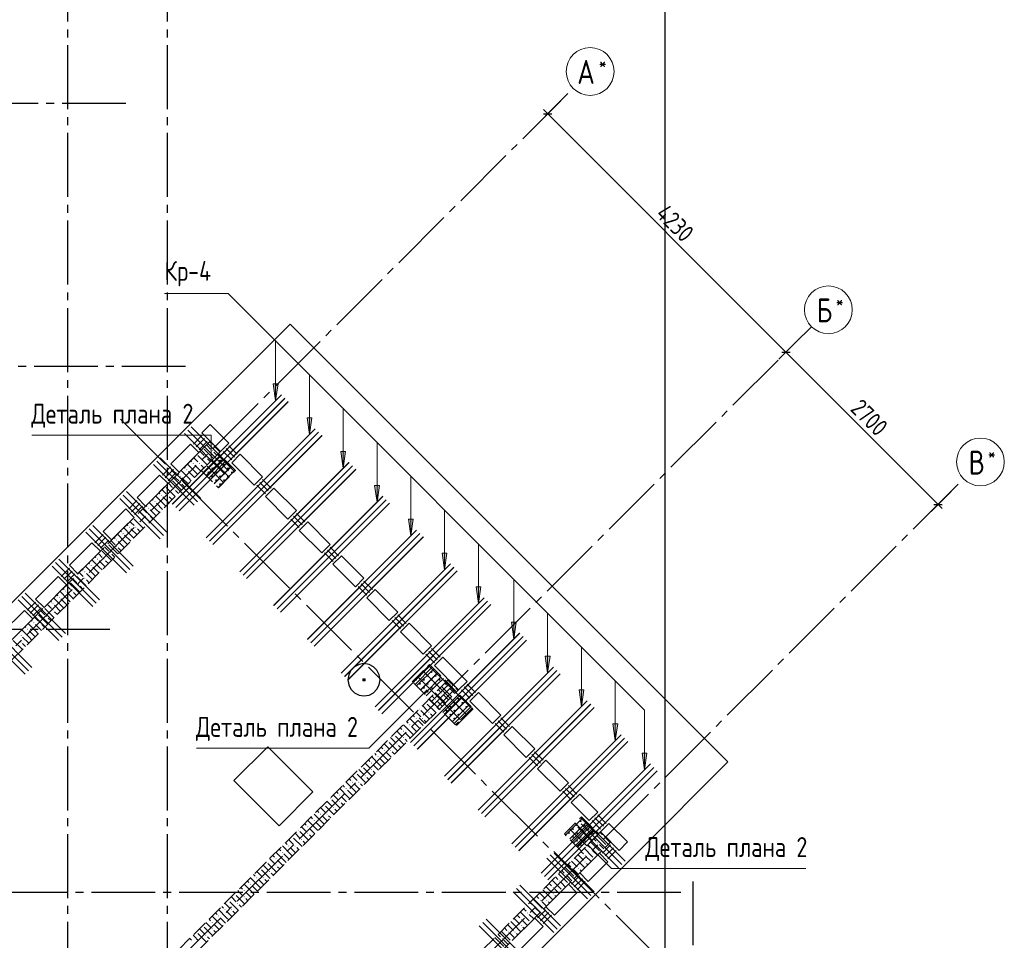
# Model space of a CAD drawing. Header units: millimetres. Extents: x 0 to 37092, y 0 to 42000.
# Tile 4 of 12: x 10450 to 22811, y 14969 to 26521. Entities that reach past the tile are written whole.
import ezdxf

# ---------------------------------------------------------------- set-up
doc = ezdxf.new("R2010")
doc.units = ezdxf.units.MM
doc.linetypes.add('______2', pattern=[270, 200, -70])
doc.linetypes.add('______5', pattern=[1100, 800, -100, 100, -100])
for name, color, linetype, lineweight, true_color in [('S1 Стержни арматуры фон', 7, '______2', 13, 0xa0a0a0), ('Вспомогательная арматура', 7, 'Continuous', 18, 0x656565), ('Поперечная арматура', 7, 'Continuous', 18, 0x5a2814), ('Поперечное армирование AW фон', 7, '______2', 13, 0xa0a0a0), ('Ребро вкладыша арматура поперечная AW', 7, 'Continuous', 18, 0x5a2814)]:
    doc.layers.add(name, color=color, linetype=linetype, lineweight=lineweight, true_color=true_color)
for name, color, linetype, lineweight in [('Standard', 7, 'Continuous', 25), ('ЖБ Перекрытие верхний уровень', 7, 'Continuous', 35), ('ЖБ Стена верхний уровень', 7, 'Continuous', 35), ('Оси', 40, '______5', 18), ('Позиционная метка номер позиции', 7, 'Continuous', 13), ('Примечания', 7, 'Continuous', 25), ('Ребро вкладыша арматура S1', 7, 'Continuous', 25)]:
    doc.layers.add(name, color=color, linetype=linetype, lineweight=lineweight)
doc.styles.add('GOST 2.304-81', font='txt')
doc.styles.add('ISOCPEUR', font='txt')

msp = doc.modelspace()

# ---------------------------------------------------------------- hatches: boundary and pattern name
at = {"layer": 'ЖБ Стена верхний уровень', "linetype": 'Continuous', "lineweight": 18, "transparency": 33554687}
for points in [[(12861, 21193), (12867, 21200), (12874, 21193), (12867, 21187)], [(12781, 21033), (12787, 21040), (12794, 21033), (12787, 21027)], [(12861, 21113), (12867, 21120), (12874, 21113), (12867, 21107)], [(12621, 20953), (12627, 20960), (12634, 20953), (12627, 20947)], [(12701, 20953), (12707, 20960), (12714, 20953), (12707, 20947)], [(12461, 20793), (12467, 20800), (12474, 20793), (12467, 20787)], [(12541, 20873), (12547, 20880), (12554, 20873), (12547, 20867)], [(12461, 20713), (12467, 20720), (12474, 20713), (12467, 20707)], [(12221, 20553), (12227, 20560), (12234, 20553), (12227, 20547)], [(12301, 20553), (12307, 20560), (12314, 20553), (12307, 20547)], [(12381, 20633), (12387, 20640), (12394, 20633), (12387, 20627)], [(12061, 20393), (12067, 20400), (12074, 20393), (12067, 20387)], [(12141, 20473), (12147, 20480), (12154, 20473), (12147, 20467)], [(12061, 20313), (12067, 20320), (12074, 20313), (12067, 20307)], [(11821, 20153), (11827, 20160), (11834, 20153), (11827, 20147)], [(11901, 20153), (11907, 20160), (11914, 20153), (11907, 20147)], [(11981, 20233), (11987, 20240), (11994, 20233), (11987, 20227)], [(11741, 20073), (11747, 20080), (11754, 20073), (11747, 20067)], [(11661, 19993), (11667, 20000), (11674, 19993), (11667, 19987)], [(11661, 19913), (11667, 19920), (11674, 19913), (11667, 19907)], [(11581, 19833), (11587, 19840), (11594, 19833), (11587, 19827)], [(11341, 19673), (11347, 19680), (11354, 19673), (11347, 19667)], [(11421, 19753), (11427, 19760), (11434, 19753), (11427, 19747)], [(11501, 19753), (11507, 19760), (11514, 19753), (11507, 19747)], [(11261, 19593), (11267, 19600), (11274, 19593), (11267, 19587)], [(11181, 19433), (11187, 19440), (11194, 19433), (11187, 19427)], [(11261, 19513), (11267, 19520), (11274, 19513), (11267, 19507)], [(11021, 19353), (11027, 19360), (11034, 19353), (11027, 19347)], [(11101, 19353), (11107, 19360), (11114, 19353), (11107, 19347)], [(10861, 19193), (10867, 19200), (10874, 19193), (10867, 19187)], [(10941, 19273), (10947, 19280), (10954, 19273), (10947, 19267)], [(10781, 19033), (10787, 19040), (10794, 19033), (10787, 19027)], [(10861, 19113), (10867, 19120), (10874, 19113), (10867, 19107)], [(10621, 18953), (10627, 18960), (10634, 18953), (10627, 18947)], [(10701, 18953), (10707, 18960), (10714, 18953), (10707, 18947)], [(10461, 18793), (10467, 18800), (10474, 18793), (10467, 18787)], [(10541, 18873), (10547, 18880), (10554, 18873), (10547, 18867)], [(10461, 18713), (10467, 18720), (10474, 18713), (10467, 18707)], [(15741, 18073), (15747, 18080), (15754, 18073), (15747, 18067)], [(15821, 18153), (15827, 18160), (15834, 18153), (15827, 18147)], [(15901, 18153), (15907, 18160), (15914, 18153), (15907, 18147)], [(15550, 17957), (15554, 17953), (15547, 17947), (15544, 17950)], [(15661, 17993), (15667, 18000), (15674, 17993), (15667, 17987)], [(15470, 17877), (15474, 17873), (15467, 17867), (15464, 17870)], [(15581, 17833), (15587, 17840), (15594, 17833), (15587, 17827)], [(15661, 17913), (15667, 17920), (15674, 17913), (15667, 17907)], [(15341, 17673), (15347, 17680), (15354, 17673), (15347, 17667)], [(15421, 17753), (15427, 17760), (15434, 17753), (15427, 17747)], [(15501, 17753), (15507, 17760), (15514, 17753), (15507, 17747)], [(15150, 17557), (15154, 17553), (15147, 17547), (15144, 17550)], [(15261, 17593), (15267, 17600), (15274, 17593), (15267, 17587)], [(15070, 17477), (15074, 17473), (15067, 17467), (15064, 17470)], [(15181, 17433), (15187, 17440), (15194, 17433), (15187, 17427)], [(15261, 17513), (15267, 17520), (15274, 17513), (15267, 17507)], [(15021, 17353), (15027, 17360), (15034, 17353), (15027, 17347)], [(15101, 17353), (15107, 17360), (15114, 17353), (15107, 17347)], [(14861, 17193), (14867, 17200), (14874, 17193), (14867, 17187)], [(14941, 17273), (14947, 17280), (14954, 17273), (14947, 17267)], [(14670, 17077), (14674, 17073), (14667, 17067), (14664, 17070)], [(14750, 17157), (14754, 17153), (14747, 17147), (14744, 17150)], [(14861, 17113), (14867, 17120), (14874, 17113), (14867, 17107)], [(14621, 16953), (14627, 16960), (14634, 16953), (14627, 16947)], [(14701, 16953), (14707, 16960), (14714, 16953), (14707, 16947)], [(14781, 17033), (14787, 17040), (14794, 17033), (14787, 17027)], [(14541, 16873), (14547, 16880), (14554, 16873), (14547, 16867)], [(14350, 16757), (14354, 16753), (14347, 16747), (14344, 16750)], [(14461, 16793), (14467, 16800), (14474, 16793), (14467, 16787)], [(14461, 16713), (14467, 16720), (14474, 16713), (14467, 16707)], [(14270, 16677), (14274, 16673), (14267, 16667), (14264, 16670)], [(14381, 16633), (14387, 16640), (14394, 16633), (14387, 16627)], [(14141, 16473), (14147, 16480), (14154, 16473), (14147, 16467)], [(14221, 16553), (14227, 16560), (14234, 16553), (14227, 16547)], [(14301, 16553), (14307, 16560), (14314, 16553), (14307, 16547)], [(13950, 16357), (13954, 16353), (13947, 16347), (13944, 16350)], [(14061, 16393), (14067, 16400), (14074, 16393), (14067, 16387)], [(14061, 16313), (14067, 16320), (14074, 16313), (14067, 16307)], [(13870, 16277), (13874, 16273), (13867, 16267), (13864, 16270)], [(13981, 16233), (13987, 16240), (13994, 16233), (13987, 16227)], [(17701, 16193), (17707, 16200), (17714, 16193), (17707, 16187)], [(17781, 16273), (17787, 16280), (17794, 16273), (17787, 16267)], [(13741, 16073), (13747, 16080), (13754, 16073), (13747, 16067)], [(13821, 16153), (13827, 16160), (13834, 16153), (13827, 16147)], [(13901, 16153), (13907, 16160), (13914, 16153), (13907, 16147)], [(17621, 16113), (17627, 16120), (17634, 16113), (17627, 16107)], [(13550, 15957), (13554, 15953), (13547, 15947), (13544, 15950)], [(13661, 15993), (13667, 16000), (13674, 15993), (13667, 15987)], [(17541, 16033), (17547, 16040), (17554, 16033), (17547, 16027)], [(17541, 15953), (17547, 15960), (17554, 15953), (17547, 15947)], [(13470, 15877), (13474, 15873), (13467, 15867), (13464, 15870)], [(13581, 15833), (13587, 15840), (13594, 15833), (13587, 15827)], [(13661, 15913), (13667, 15920), (13674, 15913), (13667, 15907)], [(17381, 15873), (17387, 15880), (17394, 15873), (17387, 15867)], [(17461, 15873), (17467, 15880), (17474, 15873), (17467, 15867)], [(13421, 15753), (13427, 15760), (13434, 15753), (13427, 15747)], [(13501, 15753), (13507, 15760), (13514, 15753), (13507, 15747)], [(17221, 15713), (17227, 15720), (17234, 15713), (17227, 15707)], [(17301, 15793), (17307, 15800), (17314, 15793), (17307, 15787)], [(13261, 15593), (13267, 15600), (13274, 15593), (13267, 15587)], [(13341, 15673), (13347, 15680), (13354, 15673), (13347, 15667)], [(17141, 15633), (17147, 15640), (17154, 15633), (17147, 15627)], [(13070, 15477), (13074, 15473), (13067, 15467), (13064, 15470)], [(13150, 15557), (13154, 15553), (13147, 15547), (13144, 15550)], [(13261, 15513), (13267, 15520), (13274, 15513), (13267, 15507)], [(16981, 15473), (16987, 15480), (16994, 15473), (16987, 15467)], [(17061, 15473), (17067, 15480), (17074, 15473), (17067, 15467)], [(17141, 15553), (17147, 15560), (17154, 15553), (17147, 15547)], [(13021, 15353), (13027, 15360), (13034, 15353), (13027, 15347)], [(13101, 15353), (13107, 15360), (13114, 15353), (13107, 15347)], [(13181, 15433), (13187, 15440), (13194, 15433), (13187, 15427)], [(16901, 15393), (16907, 15400), (16914, 15393), (16907, 15387)], [(12941, 15273), (12947, 15280), (12954, 15273), (12947, 15267)], [(16741, 15233), (16747, 15240), (16754, 15233), (16747, 15227)], [(16821, 15313), (16827, 15320), (16834, 15313), (16827, 15307)], [(12750, 15157), (12754, 15153), (12747, 15147), (12744, 15150)], [(12861, 15193), (12867, 15200), (12874, 15193), (12867, 15187)], [(12861, 15113), (12867, 15120), (12874, 15113), (12867, 15107)], [(16741, 15153), (16747, 15160), (16754, 15153), (16747, 15147)], [(12670, 15077), (12674, 15073), (12667, 15067), (12664, 15070)], [(12781, 15033), (12787, 15040), (12794, 15033), (12787, 15027)], [(16501, 14993), (16507, 15000), (16514, 14993), (16507, 14987)], [(16581, 15073), (16587, 15080), (16594, 15073), (16587, 15067)], [(16661, 15073), (16667, 15080), (16674, 15073), (16667, 15067)]]:
    msp.add_hatch(color=7, dxfattribs=at).paths.add_polyline_path(points, flags=16)
at = {"layer": 'Позиционная метка номер позиции', "linetype": 'Continuous', "lineweight": 13, "transparency": 33554687}
for points in [[(13693, 21951), (13663, 21741), (13633, 21951)], [(14117, 21526), (14087, 21316), (14057, 21526)], [(14542, 21102), (14512, 20892), (14482, 21102)], [(14966, 20678), (14936, 20468), (14906, 20678)], [(15390, 20254), (15360, 20044), (15330, 20254)], [(15814, 19829), (15784, 19619), (15754, 19829)], [(16239, 19405), (16209, 19195), (16179, 19405)], [(16684, 18960), (16654, 18750), (16624, 18960)], [(17108, 18535), (17078, 18325), (17048, 18535)], [(17533, 18111), (17503, 17901), (17473, 18111)], [(17957, 17687), (17927, 17477), (17897, 17687)], [(18325, 17319), (18295, 17109), (18265, 17319)], [(18325, 17319), (18295, 17109), (18265, 17319)]]:
    msp.add_hatch(color=7, dxfattribs=at).paths.add_polyline_path(points, flags=16)

# ---------------------------------------------------------------- linework, layer by layer
at = {"layer": 'S1 Стержни арматуры фон', "color": 7, "linetype": 'Continuous', "lineweight": 25, "transparency": 33554687}
for p, q in [((13736, 21813), (12365, 20443)), ((13778, 21771), (12408, 20401)), ((13821, 21729), (12450, 20358)), ((14160, 21389), (12790, 20019)), ((14202, 21347), (12832, 19976)), ((14245, 21304), (12874, 19934)), ((14584, 20965), (13214, 19594)), ((14627, 20922), (13256, 19552)), ((14669, 20880), (13299, 19510)), ((15008, 20541), (13638, 19170)), ((15051, 20498), (13680, 19128)), ((15093, 20456), (13723, 19085)), ((15433, 20116), (14062, 18746)), ((15475, 20074), (14105, 18704)), ((15518, 20031), (14147, 18661)), ((15857, 19692), (14487, 18322)), ((15899, 19650), (14529, 18279)), ((15942, 19607), (14571, 18237)), ((16281, 19268), (14911, 17897)), ((16324, 19225), (14953, 17855)), ((16366, 19183), (14996, 17813)), ((16727, 18822), (15356, 17452)), ((16769, 18780), (15399, 17409)), ((16812, 18737), (15441, 17367)), ((17151, 18398), (15781, 17028)), ((17193, 18356), (15823, 16985)), ((17236, 18313), (15865, 16943)), ((17575, 17974), (16205, 16603)), ((17618, 17931), (16247, 16561)), ((17660, 17889), (16290, 16519)), ((18000, 17549), (16629, 16179)), ((18042, 17507), (16672, 16137)), ((18084, 17465), (16714, 16094)), ((18367, 17182), (16997, 15811)), ((18410, 17139), (17039, 15769)), ((18452, 17097), (17082, 15727))]:
    msp.add_line(p, q, dxfattribs=at)
at = {"layer": 'S1 Стержни арматуры фон', "color": 7, "linetype": 'Continuous', "lineweight": 35, "transparency": 33554687}
for p, q in [((13735, 21813), (12366, 20444)), ((13777, 21770), (12408, 20401)), ((13820, 21728), (12451, 20359)), ((14159, 21388), (12790, 20019)), ((14244, 21304), (12875, 19935)), ((14583, 20964), (13215, 19595)), ((14626, 20922), (13257, 19553)), ((14668, 20879), (13299, 19510)), ((15008, 20540), (13639, 19171)), ((15050, 20497), (13681, 19128)), ((15093, 20455), (13724, 19086)), ((15432, 20116), (14063, 18747)), ((15474, 20073), (14105, 18704)), ((15517, 20031), (14148, 18662)), ((15856, 19691), (14487, 18322)), ((15899, 19649), (14530, 18280)), ((15941, 19606), (14572, 18238)), ((16281, 19267), (14912, 17898)), ((16323, 19225), (14954, 17856)), ((16365, 19182), (14996, 17813)), ((16726, 18822), (15357, 17453)), ((16768, 18779), (15399, 17410)), ((16811, 18737), (15442, 17368)), ((17150, 18397), (15781, 17028)), ((17193, 18355), (15824, 16986)), ((17235, 18312), (15866, 16944)), ((17575, 17973), (16206, 16604)), ((17617, 17931), (16248, 16562)), ((17659, 17888), (16290, 16519)), ((17999, 17549), (16630, 16180)), ((18041, 17506), (16672, 16137)), ((18084, 17464), (16715, 16095)), ((18366, 17181), (16998, 15812)), ((18409, 17139), (17040, 15770)), ((18451, 17096), (17082, 15727))]:
    msp.add_line(p, q, dxfattribs=at)
at = {"layer": 'Standard', "color": 251, "linetype": 'Continuous', "lineweight": -3, "true_color": 0x656565, "transparency": 33554687}
for p, q in [((17079, 25340), (17242, 25503)), ((17079, 25340), (16991, 25252)), ((17079, 25340), (17167, 25429)), ((20070, 22349), (20158, 22438)), ((20070, 22349), (19982, 22261)), ((21979, 20440), (22142, 20603)), ((21979, 20440), (22068, 20529)), ((21979, 20440), (21891, 20352))]:
    msp.add_line(p, q, dxfattribs=at)
at = {"layer": 'Standard', "color": 7, "linetype": 'Continuous', "lineweight": 13, "transparency": 33554687}
for p, q in [((17079, 25340), (17026, 25394)), ((17079, 25340), (20070, 22349)), ((20070, 22349), (21979, 20440)), ((21979, 20440), (22032, 20387))]:
    msp.add_line(p, q, dxfattribs=at)
at = {"layer": 'Standard', "color": 7, "linetype": 'Continuous', "lineweight": 25, "transparency": 33554687}
for p, q in [((17026, 25340), (17132, 25340)), ((20017, 22349), (20123, 22349)), ((21926, 20440), (22032, 20440))]:
    msp.add_line(p, q, dxfattribs=at)
at = {"layer": 'Standard', "color": 254, "linetype": 'Continuous', "lineweight": 25, "true_color": 0xc4c4ff, "transparency": 33554687}
msp.add_lwpolyline([(5073, 9727), (18552, 9727), (18552, 40398), (5073, 40398), (5073, 9727)], dxfattribs=at)
at = {"layer": 'Standard', "color": 251, "linetype": 'Continuous', "lineweight": -3, "true_color": 0x656565, "transparency": 33554687}
msp.add_lwpolyline([(20070, 22349), (20082, 22361), (20082, 22361), (20233, 22512)], dxfattribs=at)
at = {"layer": 'Вспомогательная арматура', "color": 7, "linetype": 'Continuous', "lineweight": 25, "transparency": 33554687}
for p, q in [((13004, 21013), (12795, 20804)), ((13053, 20963), (12845, 20755)), ((13103, 20914), (12894, 20705)), ((13152, 20864), (12944, 20656)), ((15594, 18423), (15385, 18214)), ((15643, 18373), (15435, 18165)), ((15693, 18324), (15484, 18115)), ((15742, 18274), (15534, 18066)), ((15995, 18022), (15786, 17813)), ((16044, 17972), (15836, 17764)), ((16094, 17923), (15885, 17714)), ((16143, 17873), (15935, 17665)), ((17515, 16501), (17306, 16293)), ((17565, 16452), (17356, 16243)), ((17614, 16402), (17405, 16194)), ((17664, 16353), (17455, 16144))]:
    msp.add_line(p, q, dxfattribs=at)
at = {"layer": 'ЖБ Перекрытие верхний уровень', "color": 7, "linetype": 'Continuous', "lineweight": 25, "transparency": 33554687}
for p, q in [((13846, 22701), (12750, 21605)), ((19340, 17207), (13846, 22701)), ((12750, 21605), (6195, 15051)), ((12736, 21337), (12842, 21443)), ((12842, 21443), (13075, 21209)), ((12842, 21231), (12736, 21337)), ((12347, 20948), (12594, 21195)), ((12594, 21195), (12700, 21089)), ((12969, 21103), (12842, 21231)), ((13075, 21209), (12969, 21103)), ((12700, 21089), (12453, 20842)), ((13111, 20962), (13217, 21068)), ((13217, 21068), (13499, 20785)), ((12453, 20842), (12347, 20948)), ((13393, 20679), (13111, 20962)), ((11923, 20524), (12205, 20806)), ((12205, 20806), (12312, 20700)), ((13499, 20785), (13393, 20679)), ((12312, 20700), (12029, 20418)), ((13535, 20538), (13641, 20644)), ((13641, 20644), (13924, 20361)), ((12029, 20418), (11923, 20524)), ((13818, 20255), (13535, 20538)), ((11498, 20099), (11781, 20382)), ((11887, 20276), (11604, 19993)), ((11781, 20382), (11887, 20276)), ((13924, 20361), (13818, 20255)), ((13959, 20113), (14065, 20220)), ((14065, 20220), (14348, 19937)), ((11604, 19993), (11498, 20099)), ((14242, 19831), (13959, 20113)), ((11074, 19675), (11357, 19958)), ((11357, 19958), (11463, 19852)), ((14348, 19937), (14242, 19831)), ((11463, 19852), (11180, 19569)), ((14383, 19689), (14489, 19795)), ((14489, 19795), (14772, 19512)), ((11180, 19569), (11074, 19675)), ((14666, 19406), (14383, 19689)), ((10650, 19251), (10933, 19534)), ((10933, 19534), (11039, 19428)), ((11039, 19428), (10756, 19145)), ((14772, 19512), (14666, 19406)), ((14808, 19265), (14914, 19371)), ((14914, 19371), (15197, 19088)), ((10756, 19145), (10650, 19251)), ((15090, 18982), (14808, 19265)), ((10226, 18827), (10508, 19109)), ((10508, 19109), (10614, 19003)), ((15197, 19088), (15090, 18982)), ((10614, 19003), (10332, 18720)), ((15232, 18841), (15338, 18947)), ((15338, 18947), (15621, 18664)), ((15515, 18558), (15232, 18841)), ((15621, 18664), (15515, 18558)), ((14710, 18431), (14654, 18402)), ((14772, 18441), (14710, 18431)), ((14835, 18431), (14772, 18441)), ((14891, 18402), (14835, 18431)), ((15656, 18416), (15762, 18522)), ((15762, 18522), (16066, 18218)), ((14581, 18301), (14571, 18239)), ((14609, 18358), (14581, 18301)), ((14654, 18402), (14609, 18358)), ((14935, 18358), (14891, 18402)), ((14964, 18301), (14935, 18358)), ((14974, 18239), (14964, 18301)), ((15960, 18112), (15656, 18416)), ((14571, 18239), (14581, 18177)), ((14581, 18177), (14609, 18121)), ((14935, 18121), (14964, 18177)), ((14964, 18177), (14974, 18239)), ((16066, 18218), (15960, 18112)), ((14609, 18121), (14654, 18076)), ((14654, 18076), (14710, 18047)), ((14835, 18047), (14891, 18076)), ((14891, 18076), (14935, 18121)), ((16102, 17971), (16208, 18077)), ((16208, 18077), (16491, 17794)), ((14710, 18047), (14772, 18037)), ((14772, 18037), (14835, 18047)), ((16384, 17688), (16102, 17971)), ((16491, 17794), (16384, 17688)), ((16526, 17547), (16632, 17653)), ((16632, 17653), (16915, 17370)), ((16809, 17264), (16526, 17547)), ((13565, 17397), (13140, 16973)), ((14130, 16831), (13565, 17397)), ((16915, 17370), (16809, 17264)), ((16950, 17122), (17056, 17228)), ((17056, 17228), (17339, 16946)), ((18209, 16076), (19340, 17207)), ((17233, 16840), (16950, 17122)), ((13140, 16973), (13706, 16407)), ((17339, 16946), (17233, 16840)), ((13706, 16407), (14130, 16831)), ((17374, 16698), (17480, 16804)), ((17601, 16472), (17374, 16698)), ((17480, 16804), (17707, 16578)), ((17707, 16578), (17601, 16472)), ((17742, 16330), (17848, 16436)), ((17975, 16097), (17742, 16330)), ((17848, 16436), (18082, 16203)), ((18082, 16203), (17975, 16097)), ((11689, 9556), (18209, 16076)), ((17480, 15814), (17728, 16062)), ((17834, 15956), (17587, 15708)), ((17728, 16062), (17834, 15956)), ((17587, 15708), (17480, 15814)), ((17056, 15390), (17339, 15673)), ((17339, 15673), (17445, 15567)), ((17445, 15567), (17162, 15284)), ((17162, 15284), (17056, 15390)), ((16632, 14966), (16915, 15249)), ((16915, 15249), (17021, 15142)), ((17021, 15142), (16738, 14860))]:
    msp.add_line(p, q, dxfattribs=at)
at = {"layer": 'ЖБ Перекрытие верхний уровень', "color": 7, "linetype": 'Continuous', "lineweight": 18, "transparency": 33554687}
for points in [[(14759, 18252), (14786, 18252), (14786, 18226), (14759, 18226), (14759, 18252)], [(14784, 18227), (14761, 18227), (14761, 18251), (14784, 18251), (14784, 18227)], [(14762, 18249), (14782, 18249), (14782, 18249), (14762, 18249), (14762, 18249), (14762, 18229), (14782, 18229), (14782, 18249), (14762, 18249)], [(14764, 18247), (14781, 18247), (14781, 18247), (14764, 18247), (14764, 18247), (14764, 18231), (14781, 18231), (14781, 18247), (14764, 18247)], [(14766, 18246), (14779, 18246), (14779, 18246), (14766, 18246), (14766, 18246), (14766, 18232), (14779, 18232), (14779, 18246), (14766, 18246)], [(14767, 18244), (14777, 18244), (14777, 18234), (14767, 18234), (14767, 18244)], [(14776, 18236), (14769, 18236), (14769, 18242), (14776, 18242), (14776, 18236)], [(14771, 18241), (14774, 18241), (14774, 18237), (14771, 18237), (14771, 18241)]]:
    msp.add_lwpolyline(points, dxfattribs=at)
at = {"layer": 'ЖБ Стена верхний уровень', "color": 251, "linetype": '______2', "lineweight": 13, "true_color": 0x656565, "transparency": 33554687}
for p, q in [((12842, 21231), (6662, 15051)), ((12969, 21103), (12842, 21231)), ((6916, 15051), (12969, 21103)), ((15833, 18240), (9780, 12187)), ((15960, 18112), (15833, 18240)), ((11145, 13297), (15960, 18112)), ((17742, 16330), (12927, 11515)), ((17869, 16203), (17742, 16330)), ((11689, 10023), (17869, 16203))]:
    msp.add_line(p, q, dxfattribs=at)
at = {"layer": 'ЖБ Стена верхний уровень', "color": 9, "linetype": 'Continuous', "lineweight": 18, "true_color": 0xc7c7c7, "transparency": 33554687}
for p, q in [((12807, 21173), (12796, 21185)), ((12847, 21133), (12807, 21173)), ((12836, 21225), (12847, 21213)), ((12887, 21173), (12963, 21097)), ((12647, 21013), (12636, 21025)), ((12687, 21053), (12803, 20937)), ((12716, 21105), (12767, 21053)), ((12767, 21133), (12883, 21017)), ((12887, 21093), (12923, 21057)), ((12516, 20905), (12527, 20893)), ((12647, 20853), (12556, 20945)), ((12596, 20985), (12607, 20973)), ((12687, 20973), (12647, 21013)), ((12647, 20933), (12723, 20857)), ((12727, 20933), (12763, 20897)), ((12807, 21013), (12843, 20977)), ((12407, 20773), (12396, 20785)), ((12447, 20733), (12407, 20773)), ((12436, 20825), (12447, 20813)), ((12567, 20773), (12476, 20865)), ((12487, 20773), (12563, 20697)), ((12567, 20853), (12643, 20777)), ((12567, 20773), (12603, 20737)), ((12647, 20853), (12683, 20817)), ((12287, 20653), (12403, 20537)), ((12316, 20705), (12367, 20653)), ((12367, 20733), (12483, 20617)), ((12487, 20693), (12523, 20657)), ((12247, 20453), (12156, 20545)), ((12196, 20585), (12207, 20573)), ((12247, 20613), (12236, 20625)), ((12287, 20573), (12247, 20613)), ((12247, 20533), (12323, 20457)), ((12327, 20533), (12363, 20497)), ((12407, 20613), (12443, 20577)), ((12036, 20425), (12047, 20413)), ((12167, 20373), (12076, 20465)), ((12116, 20505), (12127, 20493)), ((12167, 20453), (12243, 20377)), ((12247, 20453), (12283, 20417)), ((11916, 20305), (11967, 20253)), ((11967, 20333), (12083, 20217)), ((12007, 20373), (11996, 20385)), ((12047, 20333), (12007, 20373)), ((12087, 20373), (12163, 20297)), ((12087, 20293), (12123, 20257)), ((12167, 20373), (12203, 20337)), ((11796, 20185), (11807, 20173)), ((11847, 20213), (11836, 20225)), ((11887, 20173), (11847, 20213)), ((11887, 20253), (12003, 20137)), ((12007, 20213), (12043, 20177)), ((11767, 19973), (11676, 20065)), ((11716, 20105), (11727, 20093)), ((11847, 20053), (11756, 20145)), ((11767, 20053), (11843, 19977)), ((11847, 20133), (11923, 20057)), ((11847, 20053), (11883, 20017)), ((11927, 20133), (11963, 20097)), ((11516, 19905), (11567, 19853)), ((11567, 19933), (11683, 19817)), ((11607, 19973), (11596, 19985)), ((11647, 19933), (11607, 19973)), ((11636, 20025), (11647, 20013)), ((11687, 19973), (11763, 19897)), ((11767, 19973), (11803, 19937)), ((11396, 19785), (11407, 19773)), ((11447, 19813), (11436, 19825)), ((11487, 19773), (11447, 19813)), ((11487, 19853), (11603, 19737)), ((11607, 19813), (11643, 19777)), ((11687, 19893), (11723, 19857)), ((11367, 19573), (11276, 19665)), ((11316, 19705), (11327, 19693)), ((11447, 19653), (11356, 19745)), ((11447, 19733), (11523, 19657)), ((11527, 19733), (11563, 19697)), ((11167, 19533), (11283, 19417)), ((11207, 19573), (11196, 19585)), ((11247, 19533), (11207, 19573)), ((11236, 19625), (11247, 19613)), ((11287, 19573), (11363, 19497)), ((11367, 19653), (11443, 19577)), ((11367, 19573), (11403, 19537)), ((11447, 19653), (11483, 19617)), ((11047, 19413), (11036, 19425)), ((11087, 19373), (11047, 19413)), ((11087, 19453), (11203, 19337)), ((11116, 19505), (11167, 19453)), ((11207, 19413), (11243, 19377)), ((11287, 19493), (11323, 19457)), ((10916, 19305), (10927, 19293)), ((11047, 19253), (10956, 19345)), ((10996, 19385), (11007, 19373)), ((11047, 19333), (11123, 19257)), ((11127, 19333), (11163, 19297)), ((10807, 19173), (10796, 19185)), ((10847, 19133), (10807, 19173)), ((10836, 19225), (10847, 19213)), ((10967, 19173), (10876, 19265)), ((10887, 19173), (10963, 19097)), ((10967, 19253), (11043, 19177)), ((10967, 19173), (11003, 19137)), ((11047, 19253), (11083, 19217)), ((10687, 19053), (10803, 18937)), ((10716, 19105), (10767, 19053)), ((10767, 19133), (10883, 19017)), ((10887, 19093), (10923, 19057)), ((10647, 18853), (10556, 18945)), ((10596, 18985), (10607, 18973)), ((10647, 19013), (10636, 19025)), ((10687, 18973), (10647, 19013)), ((10647, 18933), (10723, 18857)), ((10727, 18933), (10763, 18897)), ((10807, 19013), (10843, 18977)), ((10567, 18773), (10476, 18865)), ((10516, 18905), (10527, 18893)), ((10567, 18853), (10643, 18777)), ((10647, 18853), (10683, 18817)), ((10367, 18733), (10483, 18617)), ((10487, 18773), (10563, 18697)), ((10487, 18693), (10523, 18657)), ((10567, 18773), (10603, 18737)), ((15787, 18194), (15807, 18173)), ((15847, 18213), (15827, 18234)), ((15887, 18173), (15847, 18213)), ((15767, 17973), (15667, 18074)), ((15707, 18114), (15727, 18093)), ((15847, 18053), (15747, 18154)), ((15767, 18053), (15834, 17986)), ((15847, 18133), (15914, 18066)), ((15847, 18053), (15874, 18026)), ((15927, 18133), (15954, 18106)), ((15567, 17933), (15674, 17826)), ((15607, 17973), (15587, 17994)), ((15647, 17933), (15607, 17973)), ((15627, 18034), (15647, 18013)), ((15687, 17973), (15754, 17906)), ((15767, 17973), (15794, 17946)), ((15447, 17813), (15427, 17834)), ((15487, 17773), (15447, 17813)), ((15487, 17853), (15594, 17746)), ((15507, 17914), (15567, 17853)), ((15607, 17813), (15634, 17786)), ((15687, 17893), (15714, 17866)), ((15307, 17714), (15327, 17693)), ((15447, 17653), (15347, 17754)), ((15387, 17794), (15407, 17773)), ((15447, 17733), (15514, 17666)), ((15527, 17733), (15554, 17706)), ((15207, 17573), (15187, 17594)), ((15247, 17533), (15207, 17573)), ((15227, 17634), (15247, 17613)), ((15367, 17573), (15267, 17674)), ((15287, 17573), (15354, 17506)), ((15367, 17653), (15434, 17586)), ((15367, 17573), (15394, 17546)), ((15447, 17653), (15474, 17626)), ((15047, 17413), (15027, 17434)), ((15087, 17453), (15194, 17346)), ((15107, 17514), (15167, 17453)), ((15167, 17533), (15274, 17426)), ((15287, 17493), (15314, 17466)), ((14907, 17314), (14927, 17293)), ((15047, 17253), (14947, 17354)), ((14987, 17394), (15007, 17373)), ((15087, 17373), (15047, 17413)), ((15047, 17333), (15114, 17266)), ((15127, 17333), (15154, 17306)), ((15207, 17413), (15234, 17386)), ((14807, 17173), (14787, 17194)), ((14827, 17234), (14847, 17213)), ((14967, 17173), (14867, 17274)), ((14967, 17253), (15034, 17186)), ((15047, 17253), (15074, 17226)), ((14707, 17114), (14767, 17053)), ((14767, 17133), (14874, 17026)), ((14847, 17133), (14807, 17173)), ((14887, 17173), (14954, 17106)), ((14887, 17093), (14914, 17066)), ((14967, 17173), (14994, 17146)), ((14647, 16853), (14547, 16954)), ((14587, 16994), (14607, 16973)), ((14647, 17013), (14627, 17034)), ((14687, 16973), (14647, 17013)), ((14687, 17053), (14794, 16946)), ((14807, 17013), (14834, 16986)), ((14427, 16834), (14447, 16813)), ((14567, 16773), (14467, 16874)), ((14507, 16914), (14527, 16893)), ((14567, 16853), (14634, 16786)), ((14647, 16933), (14714, 16866)), ((14647, 16853), (14674, 16826)), ((14727, 16933), (14754, 16906)), ((14307, 16714), (14367, 16653)), ((14367, 16733), (14474, 16626)), ((14407, 16773), (14387, 16794)), ((14447, 16733), (14407, 16773)), ((14487, 16773), (14554, 16706)), ((14487, 16693), (14514, 16666)), ((14567, 16773), (14594, 16746)), ((14187, 16594), (14207, 16573)), ((14247, 16613), (14227, 16634)), ((14287, 16573), (14247, 16613)), ((14287, 16653), (14394, 16546)), ((14407, 16613), (14434, 16586)), ((14167, 16373), (14067, 16474)), ((14107, 16514), (14127, 16493)), ((14247, 16453), (14147, 16554)), ((14167, 16453), (14234, 16386)), ((14247, 16533), (14314, 16466)), ((14247, 16453), (14274, 16426)), ((14327, 16533), (14354, 16506)), ((13967, 16333), (14074, 16226)), ((14007, 16373), (13987, 16394)), ((14047, 16333), (14007, 16373)), ((14027, 16434), (14047, 16413)), ((14087, 16373), (14154, 16306)), ((14167, 16373), (14194, 16346)), ((17736, 16324), (17767, 16293)), ((13787, 16194), (13807, 16173)), ((13847, 16213), (13827, 16234)), ((13887, 16173), (13847, 16213)), ((13887, 16253), (13994, 16146)), ((13907, 16314), (13967, 16253)), ((14007, 16213), (14034, 16186)), ((14087, 16293), (14114, 16266)), ((17616, 16204), (17727, 16093)), ((17656, 16244), (17687, 16213)), ((17696, 16284), (17807, 16173)), ((17847, 16213), (17807, 16253)), ((17863, 16197), (17847, 16213)), ((13767, 15973), (13667, 16074)), ((13707, 16114), (13727, 16093)), ((13847, 16053), (13747, 16154)), ((13847, 16133), (13914, 16066)), ((13927, 16133), (13954, 16106)), ((17496, 16084), (17527, 16053)), ((17536, 16124), (17647, 16013)), ((17576, 16164), (17607, 16133)), ((17703, 16037), (17647, 16093)), ((17783, 16117), (17727, 16173)), ((13607, 15973), (13587, 15994)), ((13647, 15933), (13607, 15973)), ((13627, 16034), (13647, 16013)), ((13687, 15973), (13754, 15906)), ((13767, 16053), (13834, 15986)), ((13767, 15973), (13794, 15946)), ((13847, 16053), (13874, 16026)), ((17376, 15964), (17447, 15893)), ((17416, 16004), (17447, 15973)), ((17447, 15973), (17543, 15877)), ((17456, 16044), (17527, 15973)), ((17607, 15973), (17567, 16013)), ((17623, 15957), (17607, 15973)), ((13447, 15813), (13427, 15834)), ((13487, 15853), (13594, 15746)), ((13507, 15914), (13567, 15853)), ((13567, 15933), (13674, 15826)), ((13687, 15893), (13714, 15866)), ((17256, 15844), (17287, 15813)), ((17296, 15884), (17407, 15773)), ((17336, 15924), (17367, 15893)), ((17447, 15813), (17407, 15853)), ((17487, 15853), (17503, 15837)), ((17567, 15933), (17583, 15917)), ((13307, 15714), (13327, 15693)), ((13447, 15653), (13347, 15754)), ((13387, 15794), (13407, 15773)), ((13487, 15773), (13447, 15813)), ((13447, 15733), (13514, 15666)), ((13527, 15733), (13554, 15706)), ((13607, 15813), (13634, 15786)), ((17136, 15724), (17247, 15613)), ((17176, 15764), (17207, 15733)), ((17216, 15804), (17327, 15693)), ((17383, 15717), (17327, 15773)), ((17463, 15797), (17447, 15813)), ((13207, 15573), (13187, 15594)), ((13227, 15634), (13247, 15613)), ((13367, 15573), (13267, 15674)), ((13367, 15653), (13434, 15586)), ((13447, 15653), (13474, 15626)), ((17016, 15604), (17047, 15573)), ((17056, 15644), (17127, 15573)), ((17096, 15684), (17127, 15653)), ((17207, 15573), (17167, 15613)), ((17303, 15637), (17247, 15693)), ((13087, 15453), (13194, 15346)), ((13107, 15514), (13167, 15453)), ((13167, 15533), (13274, 15426)), ((13247, 15533), (13207, 15573)), ((13287, 15573), (13354, 15506)), ((13287, 15493), (13314, 15466)), ((13367, 15573), (13394, 15546)), ((16896, 15484), (17007, 15373)), ((16936, 15524), (16967, 15493)), ((16976, 15564), (17047, 15493)), ((17047, 15413), (17007, 15453)), ((17047, 15573), (17143, 15477)), ((17087, 15453), (17103, 15437)), ((17167, 15533), (17183, 15517)), ((17223, 15557), (17207, 15573)), ((13047, 15253), (12947, 15354)), ((12987, 15394), (13007, 15373)), ((13047, 15413), (13027, 15434)), ((13087, 15373), (13047, 15413)), ((13047, 15333), (13114, 15266)), ((13127, 15333), (13154, 15306)), ((13207, 15413), (13234, 15386)), ((16776, 15364), (16807, 15333)), ((16816, 15404), (16927, 15293)), ((16856, 15444), (16887, 15413)), ((16983, 15317), (16927, 15373)), ((17063, 15397), (17047, 15413)), ((12827, 15234), (12847, 15213)), ((12967, 15173), (12867, 15274)), ((12907, 15314), (12927, 15293)), ((12967, 15253), (13034, 15186)), ((13047, 15253), (13074, 15226)), ((16616, 15204), (16647, 15173)), ((16656, 15244), (16727, 15173)), ((16696, 15284), (16727, 15253)), ((16736, 15324), (16847, 15213)), ((16807, 15173), (16767, 15213)), ((16903, 15237), (16847, 15293)), ((12707, 15114), (12767, 15053)), ((12767, 15133), (12874, 15026)), ((12807, 15173), (12787, 15194)), ((12847, 15133), (12807, 15173)), ((12887, 15173), (12954, 15106)), ((12887, 15093), (12914, 15066)), ((12967, 15173), (12994, 15146)), ((16496, 15084), (16607, 14973)), ((16536, 15124), (16567, 15093)), ((16576, 15164), (16647, 15093)), ((16647, 15173), (16743, 15077)), ((16767, 15133), (16783, 15117)), ((16823, 15157), (16807, 15173)), ((12587, 14994), (12607, 14973)), ((12647, 15013), (12627, 15034)), ((12687, 14973), (12647, 15013)), ((12687, 15053), (12794, 14946)), ((12807, 15013), (12834, 14986)), ((16416, 15004), (16527, 14893)), ((16456, 15044), (16487, 15013)), ((16583, 14917), (16527, 14973)), ((16647, 15013), (16607, 15053)), ((16663, 14997), (16647, 15013)), ((16687, 15053), (16703, 15037))]:
    msp.add_line(p, q, dxfattribs=at)
at = {"layer": 'Оси', "color": 8, "linetype": '______5', "lineweight": -3, "transparency": 33554687}
for p, q in [((11051, 40500), (11051, 7060)), ((12301, 40500), (12301, 7060)), ((6655, 14916), (17398, 25660)), ((11781, 25470), (3600, 25470)), ((9292, 11572), (20390, 22669)), ((12531, 22170), (3600, 22170)), ((11716, 21508), (18811, 14413)), ((11555, 10016), (22299, 20760)), ((11581, 18870), (3600, 18870)), ((18901, 15709), (18901, 7060)), ((18751, 15570), (3600, 15570))]:
    msp.add_line(p, q, dxfattribs=at)
at = {"layer": 'Оси', "color": 7, "linetype": 'Continuous', "lineweight": 13, "transparency": 33554687}
for centre in [(17611, 25872), (20602, 22881), (22511, 20972)]:
    msp.add_circle(centre, 300, dxfattribs=at)
at = {"layer": 'Позиционная метка номер позиции', "color": 7, "linetype": 'Continuous', "lineweight": 13, "transparency": 33554687}
for p, q in [((13663, 21741), (13663, 22491)), ((14087, 21316), (14087, 22066)), ((13663, 21741), (13633, 21951)), ((13633, 21951), (13693, 21951)), ((13663, 21951), (13663, 21966)), ((13693, 21951), (13663, 21741)), ((13663, 21741), (13663, 21741)), ((13663, 21741), (13663, 21741)), ((13663, 21741), (13663, 21741)), ((14512, 20892), (14512, 21642)), ((14087, 21316), (14057, 21526)), ((14057, 21526), (14117, 21526)), ((14087, 21526), (14087, 21541)), ((14117, 21526), (14087, 21316)), ((14087, 21316), (14087, 21316)), ((14087, 21316), (14087, 21316)), ((14087, 21316), (14087, 21316)), ((14936, 20468), (14936, 21218)), ((14512, 20892), (14482, 21102)), ((14482, 21102), (14542, 21102)), ((14512, 21102), (14512, 21117)), ((14542, 21102), (14512, 20892)), ((14512, 20892), (14512, 20892)), ((14512, 20892), (14512, 20892)), ((14512, 20892), (14512, 20892)), ((15360, 20044), (15360, 20794)), ((14936, 20468), (14906, 20678)), ((14906, 20678), (14966, 20678)), ((14936, 20678), (14936, 20693)), ((14966, 20678), (14936, 20468)), ((14936, 20468), (14936, 20468)), ((14936, 20468), (14936, 20468)), ((14936, 20468), (14936, 20468)), ((15784, 19619), (15784, 20369)), ((15360, 20044), (15330, 20254)), ((15330, 20254), (15390, 20254)), ((15360, 20254), (15360, 20269)), ((15390, 20254), (15360, 20044)), ((15360, 20044), (15360, 20044)), ((15360, 20044), (15360, 20044)), ((15360, 20044), (15360, 20044)), ((16209, 19195), (16209, 19945)), ((15784, 19619), (15754, 19829)), ((15754, 19829), (15814, 19829)), ((15784, 19829), (15784, 19844)), ((15814, 19829), (15784, 19619)), ((15784, 19619), (15784, 19619)), ((15784, 19619), (15784, 19619)), ((15784, 19619), (15784, 19619)), ((16209, 19405), (16209, 19420)), ((16654, 18750), (16654, 19500)), ((16209, 19195), (16179, 19405)), ((16179, 19405), (16239, 19405)), ((16239, 19405), (16209, 19195)), ((16209, 19195), (16209, 19195)), ((16209, 19195), (16209, 19195)), ((16209, 19195), (16209, 19195)), ((17078, 18325), (17078, 19075)), ((16654, 18750), (16624, 18960)), ((16624, 18960), (16684, 18960)), ((16654, 18960), (16654, 18975)), ((16684, 18960), (16654, 18750)), ((16654, 18750), (16654, 18750)), ((16654, 18750), (16654, 18750)), ((16654, 18750), (16654, 18750)), ((17078, 18535), (17078, 18550)), ((17503, 17901), (17503, 18651)), ((17078, 18325), (17048, 18535)), ((17048, 18535), (17108, 18535)), ((17108, 18535), (17078, 18325)), ((17078, 18325), (17078, 18325)), ((17078, 18325), (17078, 18325)), ((17078, 18325), (17078, 18325)), ((17927, 17477), (17927, 18227)), ((17503, 17901), (17473, 18111)), ((17473, 18111), (17533, 18111)), ((17503, 18111), (17503, 18126)), ((17533, 18111), (17503, 17901)), ((17503, 17901), (17503, 17901)), ((17503, 17901), (17503, 17901)), ((17503, 17901), (17503, 17901)), ((18295, 17109), (18295, 17859)), ((17927, 17477), (17897, 17687)), ((17897, 17687), (17957, 17687)), ((17927, 17687), (17927, 17702)), ((17957, 17687), (17927, 17477)), ((17927, 17477), (17927, 17477)), ((17927, 17477), (17927, 17477)), ((17927, 17477), (17927, 17477)), ((18295, 17109), (18265, 17319)), ((18265, 17319), (18325, 17319)), ((18295, 17109), (18265, 17319)), ((18265, 17319), (18325, 17319)), ((18295, 17319), (18295, 17334)), ((18295, 17319), (18295, 17334)), ((18325, 17319), (18295, 17109)), ((18325, 17319), (18295, 17109)), ((18295, 17109), (18295, 17109)), ((18295, 17109), (18295, 17109)), ((18295, 17109), (18295, 17109)), ((18295, 17109), (18295, 17109)), ((18295, 17109), (18295, 17109)), ((18295, 17109), (18295, 17109))]:
    msp.add_line(p, q, dxfattribs=at)
msp.add_lwpolyline([(18295, 17109), (18295, 17859), (13069, 23085), (12269, 23085)], dxfattribs=at)
at = {"layer": 'Поперечная арматура', "color": 7, "linetype": 'Continuous', "lineweight": 25, "transparency": 33554687}
for centre in [(12868, 20891), (12917, 20941), (12967, 20990), (12967, 20891), (13016, 20941), (13066, 20891), (12818, 20842), (12868, 20792), (12917, 20842), (12967, 20792), (13016, 20842), (13066, 20792), (13115, 20842), (12917, 20743), (12967, 20693), (13016, 20743), (15522, 18336), (15571, 18386), (15621, 18336), (15423, 18237), (15472, 18287), (15472, 18188), (15522, 18237), (15571, 18287), (15571, 18188), (15621, 18237), (15670, 18287), (15670, 18188), (15720, 18237), (15522, 18138), (15571, 18089), (15621, 18138), (15908, 17949), (15958, 17999), (16007, 17949), (15809, 17851), (15859, 17900), (15859, 17801), (15908, 17851), (15958, 17900), (15958, 17801), (16007, 17851), (16057, 17900), (16057, 17801), (16106, 17851), (15908, 17752), (15958, 17702), (16007, 17752), (17492, 16465), (17344, 16316), (17393, 16366), (17443, 16415), (17443, 16316), (17492, 16366), (17542, 16415), (17542, 16316), (17591, 16366), (17641, 16316), (17393, 16267), (17443, 16217), (17492, 16267), (17542, 16217), (17591, 16267), (17492, 16168)]:
    msp.add_circle(centre, 5, dxfattribs=at)
at = {"layer": 'Поперечное армирование AW фон', "color": 7, "linetype": 'Continuous', "lineweight": 25, "transparency": 33554687}
for p, q in [((13040, 21139), (13146, 21032)), ((13075, 21174), (13182, 21068)), ((13004, 21104), (13111, 20997)), ((13428, 20680), (13535, 20573)), ((13464, 20715), (13571, 20608)), ((13499, 20750), (13606, 20643)), ((13888, 20291), (13995, 20184)), ((13923, 20326), (14030, 20219)), ((13853, 20255), (13959, 20148)), ((14348, 19902), (14454, 19795)), ((14277, 19831), (14384, 19724)), ((14312, 19866), (14419, 19760)), ((14737, 19442), (14843, 19335)), ((14772, 19477), (14879, 19371)), ((14701, 19407), (14808, 19300)), ((15196, 19053), (15303, 18946)), ((15125, 18982), (15232, 18876)), ((15161, 19018), (15268, 18911)), ((15550, 18558), (15657, 18451)), ((15585, 18594), (15692, 18487)), ((15620, 18629), (15727, 18522)), ((16066, 18183), (16173, 18077)), ((15995, 18113), (16102, 18006)), ((16031, 18148), (16137, 18041)), ((16419, 17688), (16526, 17582)), ((16455, 17724), (16562, 17617)), ((16490, 17759), (16597, 17652)), ((16914, 17335), (17021, 17228)), ((16844, 17264), (16951, 17157)), ((16879, 17300), (16986, 17193)), ((17268, 16840), (17375, 16733)), ((17303, 16875), (17410, 16769)), ((17339, 16911), (17445, 16804)), ((17636, 16472), (17742, 16365)), ((17671, 16508), (17778, 16401)), ((17706, 16543), (17813, 16436))]:
    msp.add_line(p, q, dxfattribs=at)
at = {"layer": 'Примечания', "color": 7, "linetype": '______2', "lineweight": 13, "transparency": 33554687}
for p, q in [((12945, 21079), (12729, 20863)), ((13160, 20864), (12945, 21079)), ((12729, 20863), (12944, 20648)), ((12944, 20648), (13160, 20864)), ((15379, 18213), (15595, 18429)), ((15595, 18429), (16135, 17888)), ((15920, 17672), (15379, 18213)), ((16135, 17888), (15920, 17672)), ((17288, 16304), (17504, 16520)), ((17504, 16520), (17719, 16304)), ((17503, 16089), (17288, 16304)), ((17719, 16304), (17503, 16089))]:
    msp.add_line(p, q, dxfattribs=at)
at = {"layer": 'Примечания', "color": 252, "linetype": 'Continuous', "lineweight": 13, "true_color": 0x8f8f8f, "transparency": 33554687}
for p, q in [((12887, 20973), (12969, 21055)), ((12933, 21067), (13027, 20973)), ((12753, 20839), (12887, 20973)), ((12793, 20927), (13008, 20712)), ((12823, 20769), (13027, 20973)), ((12863, 20997), (12887, 20973)), ((12887, 20973), (13078, 20782)), ((12893, 20699), (13109, 20915)), ((13027, 20973), (13039, 20985)), ((13027, 20973), (13148, 20852)), ((15413, 18179), (15629, 18395)), ((15513, 18348), (15687, 18173)), ((15547, 18173), (15699, 18325)), ((15583, 18418), (15827, 18173)), ((15443, 18278), (15547, 18173)), ((15483, 18109), (15547, 18173)), ((15547, 18173), (15984, 17737)), ((15553, 18039), (15687, 18173)), ((15623, 17969), (15827, 18173)), ((15687, 18173), (15769, 18255)), ((15687, 18173), (16054, 17807)), ((15827, 18173), (15839, 18185)), ((15827, 18173), (16124, 17877)), ((15693, 17899), (15909, 18115)), ((15763, 17829), (15979, 18045)), ((15833, 17759), (16049, 17975)), ((15903, 17689), (16119, 17905)), ((17303, 16289), (17519, 16505)), ((17493, 16508), (17647, 16353)), ((17353, 16368), (17568, 16153)), ((17373, 16219), (17589, 16435)), ((17423, 16438), (17638, 16223)), ((17443, 16149), (17647, 16353)), ((17647, 16353), (17659, 16365)), ((17647, 16353), (17708, 16293))]:
    msp.add_line(p, q, dxfattribs=at)
at = {"layer": 'Примечания', "color": 7, "linetype": 'Continuous', "lineweight": 13, "transparency": 33554687}
for points in [[(10604, 21309), (12852, 21309), (12852, 20986)], [(12671, 17380), (14831, 17380), (15564, 18113)], [(17583, 16168), (17880, 15871), (20320, 15871)]]:
    msp.add_lwpolyline(points, dxfattribs=at)
at = {"layer": 'Ребро вкладыша арматура S1', "color": 7, "linetype": 'Continuous', "lineweight": 25, "transparency": 33554687}
for p, q in [((13112, 20904), (12603, 21413)), ((13027, 20819), (12518, 21328)), ((13070, 20861), (12561, 21370)), ((12723, 20515), (12214, 21024)), ((12638, 20430), (12129, 20939)), ((12681, 20472), (12172, 20982)), ((12257, 20048), (11748, 20557)), ((12299, 20091), (11790, 20600)), ((12214, 20006), (11705, 20515)), ((11875, 19666), (11366, 20175)), ((11790, 19581), (11281, 20091)), ((11832, 19624), (11323, 20133)), ((11366, 19157), (10857, 19666)), ((11408, 19200), (10899, 19709)), ((11451, 19242), (10941, 19751)), ((10984, 18775), (10475, 19284)), ((11026, 18818), (10517, 19327)), ((10941, 18733), (10432, 19242)), ((10517, 18309), (10008, 18818)), ((10560, 18351), (10050, 18860)), ((10602, 18394), (10093, 18903)), ((17542, 16474), (18052, 15964)), ((17458, 16389), (17967, 15880)), ((17500, 16431), (18009, 15922)), ((17154, 16085), (17663, 15576)), ((17069, 16000), (17578, 15491)), ((17111, 16042), (17620, 15533)), ((16644, 15576), (17154, 15066)), ((16687, 15618), (17196, 15109)), ((16729, 15660), (17238, 15151)), ((16305, 15236), (16814, 14727)), ((16220, 15151), (16729, 14642)), ((16263, 15194), (16772, 14685))]:
    msp.add_line(p, q, dxfattribs=at)
at = {"layer": 'Ребро вкладыша арматура поперечная AW', "color": 7, "linetype": 'Continuous', "lineweight": 25, "transparency": 33554687}
for p, q in [((12631, 21197), (12734, 21300)), ((12667, 21161), (12770, 21265)), ((12702, 21126), (12805, 21229)), ((12242, 20808), (12345, 20911)), ((12278, 20772), (12381, 20876)), ((12313, 20737), (12416, 20840)), ((11818, 20384), (11921, 20487)), ((11853, 20348), (11957, 20451)), ((11889, 20313), (11992, 20416)), ((11394, 19959), (11497, 20063)), ((11429, 19924), (11532, 20027)), ((11464, 19889), (11568, 19992)), ((10969, 19535), (11073, 19638)), ((11005, 19500), (11108, 19603)), ((11040, 19464), (11143, 19568)), ((10545, 19111), (10648, 19214)), ((10581, 19075), (10684, 19179)), ((10616, 19040), (10719, 19143)), ((17765, 16063), (17868, 16166)), ((17800, 16028), (17903, 16131)), ((17835, 15992), (17939, 16096)), ((17376, 15674), (17479, 15777)), ((17411, 15639), (17514, 15742)), ((17447, 15604), (17550, 15707)), ((16952, 15250), (17055, 15353)), ((16987, 15215), (17090, 15318)), ((17022, 15179), (17126, 15283))]:
    msp.add_line(p, q, dxfattribs=at)

# ---------------------------------------------------------------- texts
at = {"layer": 'Standard', "color": 7, "linetype": 'Continuous', "lineweight": 25, "transparency": 33554687, "char_height": 220, "attachment_point": 7, "rotation": 315, "style": 'GOST 2.304-81'}
for s, insert, width in [('4230', (18422, 24068), 657.05), ('2700', (20866, 21624), 672.63)]:
    msp.add_mtext(s, dxfattribs=dict(at, insert=insert, width=width))
at = {"layer": 'Standard', "color": 7, "linetype": 'Continuous', "lineweight": 25, "transparency": 33554687, "insert": (12269, 23176), "char_height": 250, "width": 728.94, "attachment_point": 7, "style": 'GOST 2.304-81'}
msp.add_mtext('Кр-4', dxfattribs=at)
at = {"layer": 'Оси', "color": 7, "linetype": 'Continuous', "lineweight": 25, "transparency": 33554687, "attachment_point": 7, "style": 'ISOCPEUR'}
for s, insert, char_height, width in [('\\W0.80;*', (17719, 25890), 180, 215.89), ('\\W0.82;А', (17449, 25715), 300, 392.64), ('\\W0.80;Б', (20455, 22724), 300, 359.83), ('\\W0.80;*', (20695, 22899), 180, 215.9), ('\\W0.80;*', (22604, 20989), 180, 215.91), ('\\W0.80;В', (22364, 20814), 300, 359.83)]:
    msp.add_mtext(s, dxfattribs=dict(at, insert=insert, char_height=char_height, width=width))
at = {"layer": 'Примечания', "color": 7, "linetype": 'Continuous', "lineweight": 25, "transparency": 33554687, "char_height": 250, "attachment_point": 7, "style": 'GOST 2.304-81'}
for insert, width in [((10596, 21401), 2150.14), ((12662, 17471), 2150.15), ((18304, 15963), 2150.14)]:
    msp.add_mtext('Деталь\\~плана\\~2', dxfattribs=dict(at, insert=insert, width=width))

doc.saveas('drawing.dxf')
